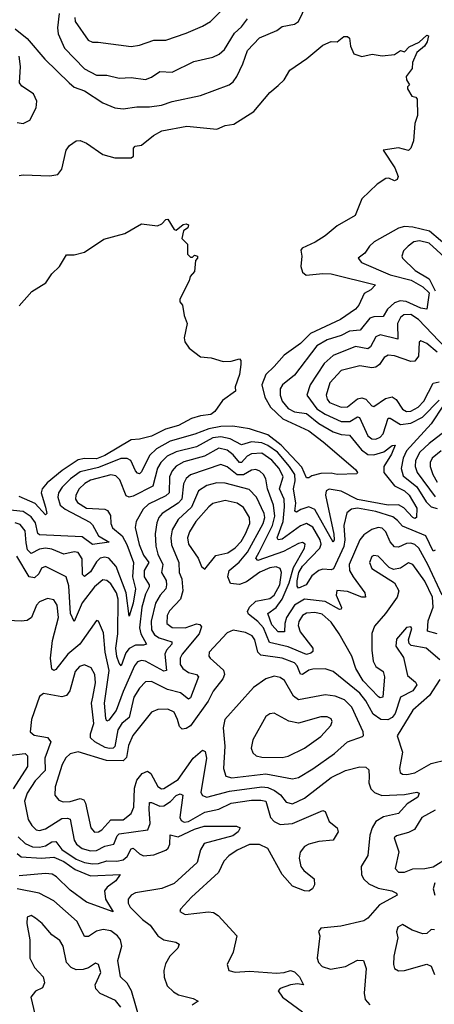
# Model space of a CAD drawing. Extents: x 1678759 to 1859541, y 384609 to 522867.
# Tile 256 of 256: x 1739248 to 1741281, y 499500 to 504324. Entities that reach past the tile are written whole.
import ezdxf

# ---------------------------------------------------------------- set-up
doc = ezdxf.new("R2010")
doc.units = 0

msp = doc.modelspace()

# ---------------------------------------------------------------- linework, layer by layer
at = {"layer": '0CON20XD'}
for points in [[(1739518.6, 504335), (1739520.7, 504315), (1739583.5, 504223.5), (1739605, 504213.6), (1739633.5, 504213.5), (1739795, 504193.2), (1739835, 504198.7), (1739905, 504224.6), (1739965, 504223.1), (1740065, 504258.8), (1740145, 504291.8), (1740182.9, 504315), (1740289.1, 504420.9)], [(1739225, 504278.9), (1739285, 504232.2), (1739370.5, 504130.5), (1739490, 504015), (1739515, 503993.3), (1739565, 503975.5), (1739655, 503916.4), (1739715, 503891.5), (1739755, 503886.7), (1739822.4, 503897.6), (1739885, 503896.7), (1739943.3, 503905), (1739995, 503923.9), (1740135, 503953.1), (1740275, 504005.4), (1740295, 504020), (1740312.1, 504045), (1740342.8, 504107.2), (1740365, 504172.5), (1740423.5, 504235), (1740508.1, 504271.9), (1740535, 504291.5), (1740595, 504302.5), (1740615.6, 504315), (1740653.8, 504396.2)], [(1739440.8, 504355), (1739433.5, 504285), (1739436.5, 504255), (1739466.9, 504185), (1739565, 504083.9), (1739625, 504052.5), (1739675, 504052.8), (1739735, 504037.2), (1739795, 504041.5), (1739865, 504030.8), (1739895, 504041.8), (1739935, 504070.9), (1739995, 504067.1), (1740101.1, 504118.9), (1740195, 504140.4), (1740225.7, 504155), (1740252, 504178), (1740301.5, 504258.5), (1740335, 504289.1), (1740365, 504328.2)], [(1739245, 503560), (1739265, 503564.2), (1739395, 503558.6), (1739435, 503566.2), (1739455, 503592.5), (1739476.2, 503685), (1739491.7, 503708.3), (1739525, 503731.2), (1739545, 503732), (1739575, 503719.2), (1739655, 503663.3), (1739715, 503646.9), (1739795, 503647.1), (1739805.7, 503655), (1739805.8, 503695), (1739813.8, 503705), (1739845, 503710), (1739903.5, 503756.5), (1739945, 503779.6), (1740067.8, 503802.2), (1740215, 503787.9), (1740255, 503805.4), (1740297.4, 503812.6), (1740396.4, 503873.6), (1740475, 503968), (1740515, 504001.2), (1740545, 504028.8), (1740572.7, 504077.3), (1740656.2, 504133.8), (1740735, 504200), (1740775, 504216.7), (1740805, 504216.2), (1740837.9, 504242.1), (1740855, 504242.5), (1740865, 504233.3), (1740870, 504195), (1740887, 504157), (1740925, 504144), (1740975.9, 504155.9), (1741025, 504147.5), (1741085, 504153.3), (1741115, 504172.5), (1741135, 504166.7), (1741158.2, 504191.8), (1741206.1, 504213.9), (1741245, 504248.8), (1741252.5, 504245), (1741245.4, 504215), (1741233.3, 504195), (1741195, 504164.2), (1741173.3, 504115), (1741172, 504085), (1741143.3, 504045), (1741145, 504030), (1741160, 504005), (1741150, 503995), (1741150, 503985), (1741170, 503950), (1741190, 503945), (1741196.2, 503935), (1741198.1, 503855), (1741186, 503815), (1741179.3, 503730.7), (1741166.1, 503693.9), (1741155, 503682.5), (1741105, 503695.7), (1741030, 503685), (1741088, 503598), (1741103.5, 503555), (1741099.1, 503540.9), (1741085.6, 503534.4), (1741057.5, 503547.5), (1741043.9, 503546.1), (1741001.2, 503518.8), (1740925, 503446.7), (1740893.3, 503365), (1740805, 503314.5), (1740745.2, 503264.8), (1740696.6, 503233.4), (1740632.9, 503205), (1740626.9, 503195), (1740631.4, 503165), (1740626.2, 503115), (1740635, 503087.5), (1740652.3, 503072.3), (1740735, 503081.1), (1740775, 503079.4), (1740993.3, 503025), (1740969.1, 503000.9), (1740937, 502983), (1740910.8, 502925), (1740894.2, 502905), (1740821.5, 502855), (1740673.2, 502786.8), (1740625, 502737.8), (1740545, 502680), (1740495, 502624.3), (1740454.8, 502585), (1740434.8, 502535), (1740449.6, 502475), (1740478.1, 502425), (1740537.7, 502367.7), (1740665, 502309.7), (1740735.8, 502255.8), (1740895, 502120), (1740904.3, 502105), (1740900.3, 502099.7), (1740805, 502095.8), (1740775, 502101.8), (1740725, 502100.6), (1740681.2, 502088.8), (1740665, 502078.6), (1740655, 502080), (1740631.1, 502131.1), (1740529.6, 502239.6), (1740465, 502289.9), (1740375, 502319.7), (1740292.9, 502332.9), (1740235, 502331.3), (1740175, 502319.9), (1740106, 502294)], [(1739235, 503820.6), (1739265, 503815.6), (1739297.9, 503832.1), (1739328.2, 503891.8), (1739332.2, 503925), (1739315, 503960.4), (1739258.9, 503998.9), (1739246.9, 504015), (1739252, 504095), (1739245.2, 504145)], [(1739245, 502922.9), (1739307.6, 502992.4), (1739375.8, 503035), (1739405, 503079.2), (1739442.5, 503115), (1739477.5, 503172.5), (1739515, 503171.4), (1739565, 503184.4), (1739661.1, 503248.9), (1739763.2, 503276.8), (1739845, 503323.8), (1739923.8, 503313.8), (1739945, 503323.3), (1739964.2, 503345.8), (1739975, 503346.2), (1740005, 503296.7), (1740015, 503292.5), (1740049.7, 503320.3), (1740065, 503324), (1740075, 503318.8), (1740072, 503305), (1740051.1, 503288.9)], [(1741365, 503197.1), (1741257.7, 503287.7), (1741175, 503307.2), (1741135, 503310.4), (1741105, 503302.5), (1740986.7, 503235), (1740962.5, 503215), (1740939.6, 503180.4), (1740907.5, 503155), (1740923.6, 503135), (1741064.2, 503074.2), (1741167.6, 503047.6)], [(1740051.1, 503288.9), (1740042.5, 503252.5), (1740070, 503225), (1740070, 503175), (1740085, 503160), (1740095, 503160), (1740105, 503170), (1740120, 503165), (1740120, 503155), (1740110, 503145), (1740105, 503090), (1740083.8, 503066.2), (1740078.8, 503045), (1740032.5, 502955), (1740032.5, 502942.5), (1740046.2, 502925), (1740053.8, 502875), (1740069.2, 502835), (1740054.2, 502765.8), (1740057.1, 502745), (1740079.4, 502715), (1740135, 502672.5), (1740186.7, 502666.7), (1740245, 502649.2), (1740285, 502651.2), (1740325, 502662.5), (1740332.5, 502655), (1740332.5, 502635), (1740326.2, 502585), (1740304.3, 502525), (1740306, 502504), (1740241.7, 502458.3), (1740204.3, 502405), (1740185, 502390), (1740135, 502383.9), (1740090.1, 502369.9), (1740026.5, 502335), (1739962.1, 502317.9), (1739895, 502284), (1739835, 502268.9), (1739795, 502266.1), (1739665, 502189), (1739625, 502172.2), (1739565, 502174.8), (1739535, 502167.2), (1739456.1, 502115), (1739382.8, 502055), (1739358.3, 502025), (1739352.5, 502005), (1739375.2, 501934.8), (1739380.6, 501905), (1739375, 501898.6), (1739324.2, 501954.2), (1739245, 501987.1)], [(1741331.2, 503161.2), (1741255, 503229), (1741208.8, 503241.2), (1741181.1, 503235), (1741152.1, 503215), (1741129.1, 503190.9), (1741121.2, 503165), (1741124.5, 503155), (1741186.9, 503095), (1741255.7, 503055), (1741285.1, 502995.1)], [(1741167.6, 503047.6), (1741225, 503015.1), (1741255.4, 502985), (1741244.5, 502905.5), (1741215, 502910.7), (1741142.7, 502942.7), (1741113.3, 502946.7), (1741085, 502937.3), (1741050.9, 502905), (1741030.1, 502869.9), (1740985, 502868.6), (1740965, 502861.1), (1740916.6, 502803.4), (1740865, 502798.1), (1740823.5, 502776.5), (1740755, 502755.6), (1740705, 502726.2), (1740595, 502582.2), (1740536.2, 502535), (1740525.8, 502515), (1740525.2, 502485), (1740534.4, 502455), (1740565, 502418.4), (1740595, 502402.4), (1740655, 502393.8), (1740715, 502345.8), (1740785.4, 502305.4), (1740825, 502292.3), (1740865, 502288.1), (1740923.6, 502216.4), (1740955, 502193), (1740985, 502191.8), (1741033.6, 502206.4), (1741075, 502237.9), (1741088.8, 502238.8), (1741071.6, 502195), (1741033.7, 502135), (1741033, 502105), (1741085, 502039.8), (1741135, 502014.8), (1741158, 501995), (1741195, 501931.4), (1741194.3, 501885), (1741185, 501880.4), (1741175, 501884.4), (1741131.5, 501931.5), (1741105, 501946.6), (1741055, 501945.8), (1740905, 501973.7), (1740825, 502013.2), (1740765, 502024.2), (1740750.6, 502015), (1740747.8, 501995), (1740787.5, 501802.5), (1740790.5, 501775), (1740785, 501764), (1740695, 501923.4), (1740665, 501937.1), (1740626.6, 501923.4), (1740605, 501911.6), (1740596.4, 501916.4), (1740601.6, 501955), (1740589.8, 502025), (1740599.1, 502065), (1740596.6, 502095), (1740571, 502135), (1740511.6, 502205), (1740465, 502238.1), (1740435, 502250.5), (1740385, 502254.9), (1740335, 502240.2), (1740280.3, 502270.3), (1740235, 502280.7), (1740195.5, 502274.5), (1740115, 502231), (1740015, 502206.6), (1739971.4, 502185), (1739940.7, 502155), (1739923.4, 502126.6), (1739901.1, 502038.9), (1739805, 501989.7), (1739785, 501983.8), (1739770.5, 501990.5), (1739738.8, 502068.8), (1739719.2, 502089.2), (1739695, 502094.8), (1739595, 502067.5), (1739567.7, 502052.3), (1739539.6, 502025), (1739523.1, 501995), (1739522, 501975), (1739531.2, 501958.8), (1739575, 501930.9), (1739665, 501925.7), (1739678.8, 501918.8), (1739693.2, 501895), (1739695.2, 501855), (1739702.9, 501835), (1739750, 501795), (1739773.2, 501753.2), (1739805.5, 501665), (1739801.5, 501595), (1739815.1, 501535), (1739805, 501465.7), (1739785, 501401.2), (1739769.9, 501515), (1739720.2, 501645), (1739685.3, 501685), (1739665, 501691.3), (1739642.4, 501685), (1739625, 501667.9), (1739595, 501619.3), (1739565, 501596.4), (1739555.9, 501605.9), (1739555, 501681.9), (1739535, 501713.1), (1739515, 501716.1), (1739465, 501705.2), (1739405, 501729.6), (1739375, 501735.2), (1739345, 501729.3), (1739305, 501709.3), (1739286.6, 501726.6), (1739279.4, 501760.6), (1739275, 501819.5), (1739250.3, 501850.3), (1739225, 501859.4)], [(1741337.8, 502715), (1741202.6, 502855), (1741165, 502879.4), (1741132.1, 502877.9), (1741115.2, 502864.8), (1741100.4, 502835), (1741102, 502758), (1741015, 502780.4), (1740995, 502769.7), (1740968.2, 502721.8), (1740955, 502711.1), (1740895, 502722.2), (1740785, 502679.3), (1740740.7, 502639.3), (1740672.5, 502535), (1740656.5, 502485), (1740705, 502418.1), (1740745, 502391.8), (1740825, 502356.1), (1740866, 502355), (1740905, 502378.9), (1740914.8, 502374.8), (1740954.8, 502285), (1740975, 502270.2), (1740995, 502268.8), (1741015, 502278.1), (1741029.6, 502295), (1741055, 502372.1), (1741065, 502372.2), (1741115, 502340), (1741165, 502347.4), (1741223.7, 502376.3), (1741305, 502459.1)], [(1741294.3, 502694.3), (1741245, 502738), (1741215, 502750), (1741206, 502744), (1741204.2, 502675), (1741185, 502650.6), (1741165, 502649.1), (1741085, 502677.2), (1741055, 502679.7), (1741035, 502668.5), (1741011.8, 502635), (1740995, 502621.8), (1740975, 502618.7), (1740915, 502627.7), (1740825, 502604.7), (1740768.4, 502545), (1740750.9, 502485), (1740754.8, 502465), (1740767.8, 502447.8), (1740825, 502425.2), (1740855, 502427), (1740904.4, 502465.6), (1740925, 502471.1), (1740945.1, 502465.1), (1740975, 502432.7), (1740985, 502429.2), (1741042.1, 502467.9), (1741075, 502475.9), (1741093.4, 502463.4), (1741125.4, 502415), (1741145, 502404.4), (1741165, 502405.7), (1741201.6, 502425), (1741229.8, 502455), (1741275, 502542.5), (1741305, 502549.4)], [(1741325.9, 502435), (1741265.6, 502344.4), (1741145, 502211.8), (1741127.4, 502175), (1741118.4, 502125), (1741129, 502089), (1741194.8, 502035), (1741241.5, 501961.5), (1741265, 501937.1), (1741295, 501929.3)], [(1740106, 502294), (1739985, 502258.4), (1739918.1, 502221.9), (1739885, 502189.3), (1739845, 502108.5), (1739835, 502099.6), (1739825, 502101.5), (1739815, 502113.6), (1739793.1, 502165), (1739775, 502173.8), (1739743.9, 502173.9), (1739635, 502130), (1739545, 502108.4), (1739497.3, 502075), (1739455.7, 502034.3), (1739438.6, 502005), (1739434.8, 501985), (1739446.1, 501945), (1739470.6, 501925), (1739592.2, 501862.2), (1739605, 501849.6), (1739634.9, 501794.9), (1739686.6, 501763.4), (1739605, 501752.1), (1739555, 501790.8), (1739345, 501800.7), (1739336.4, 501806.4), (1739325, 501858), (1739305, 501888.7), (1739265, 501914.5), (1739153.5, 501926.5)], [(1741355, 502324.7), (1741255, 502247.5), (1741209.8, 502205), (1741188.5, 502165), (1741187.8, 502135), (1741196.7, 502105), (1741285.5, 501985.5)], [(1741284.5, 501725.5), (1741275, 501720), (1741239.6, 501795), (1741125, 501842), (1741101, 501871), (1741077.7, 501887.7), (1740994.9, 501915.1), (1740905, 501930.6), (1740874.3, 501925.7), (1740852.3, 501907.7), (1740837.6, 501845), (1740841.7, 501775), (1740837.2, 501742.8), (1740786.1, 501633.9), (1740775, 501628.4), (1740735, 501631.3), (1740715, 501625.5), (1740681.1, 501598.9), (1740652.7, 501555), (1740615, 501538.9), (1740608.5, 501548.5), (1740608.3, 501575), (1740616.5, 501615), (1740635, 501645.7), (1740720.3, 501735), (1740725.7, 501755), (1740721.3, 501775), (1740685, 501837.3), (1740655, 501855.2), (1740625, 501844.1), (1740535, 501779), (1740514.8, 501774.8), (1740509.8, 501785), (1740539.6, 501865), (1740546.9, 501936.9), (1740544, 501975), (1740522, 502025), (1740540.6, 502085), (1740520.6, 502125), (1740485, 502166.3), (1740435, 502199.9), (1740385, 502197.1), (1740364, 502185), (1740335, 502155.2), (1740325, 502154.8), (1740295, 502191.3), (1740265.3, 502215), (1740225, 502224.5), (1740154.9, 502185.1), (1740052.7, 502157.3), (1740015, 502135.7), (1739995.9, 502114.1), (1739982.6, 502085), (1739980.9, 502005), (1739965, 501991.6), (1739879.2, 501950.8), (1739853.4, 501925), (1739819.6, 501865), (1739814.1, 501835.9), (1739833.3, 501753.3), (1739855, 501700.7), (1739881.2, 501665), (1739858.4, 501625), (1739857.5, 501595), (1739882.4, 501555), (1739882.9, 501545), (1739865, 501510), (1739846.9, 501445), (1739836.1, 501345), (1739842.3, 501315), (1739869.6, 501265), (1739855, 501258.9), (1739815, 501258.8), (1739785, 501243.3), (1739768.2, 501221.8), (1739745, 501158.1), (1739735, 501170.8), (1739725, 501203.6), (1739718.6, 501245), (1739728.7, 501315), (1739731.2, 501485), (1739723.3, 501515), (1739695, 501559.3), (1739675, 501576.5), (1739655, 501580), (1739615.1, 501544.9), (1739553.7, 501466.3), (1739515, 501375.8), (1739496.7, 501415), (1739489.5, 501549.5), (1739475.4, 501595), (1739375, 501645.4), (1739355, 501636.9), (1739341.6, 501608.4), (1739320, 501590), (1739294.1, 501594.1), (1739233.9, 501695)], [(1741315, 502212.4), (1741270.5, 502175), (1741261, 502155), (1741260.8, 502135), (1741273.3, 502095), (1741295, 502057.4)], [(1741319.8, 501505), (1741249.6, 501655), (1741205, 501734.1), (1741185, 501753.2), (1741165, 501759), (1741145, 501757.4), (1741105, 501739.5), (1741085, 501741.2), (1741064.8, 501765), (1741043.9, 501815), (1741025, 501832.5), (1741005, 501835.3), (1740974.3, 501825.7), (1740935, 501800.4), (1740915, 501776.2), (1740863.5, 501655), (1740865.8, 501625), (1740882.3, 501595), (1740940, 501515), (1740943.3, 501495), (1740925, 501494.7), (1740855, 501522.1), (1740802.7, 501527.3), (1740799.3, 501505), (1740825.4, 501444.6), (1740824.3, 501435.7), (1740816.2, 501433.8), (1740745, 501473.9), (1740643.8, 501485), (1740595, 501455.2), (1740556.6, 501395), (1740547.2, 501365), (1740546.4, 501325), (1740515, 501324.8), (1740485, 501359.3), (1740464.2, 501415), (1740505.6, 501444.4), (1740535.2, 501484.8), (1740569, 501565), (1740589.8, 501640.2), (1740644.7, 501735), (1740647.3, 501755), (1740635, 501762.7), (1740615, 501757.9), (1740542.1, 501717.9), (1740415, 501674), (1740406.6, 501685), (1740421.7, 501715), (1740488.2, 501845), (1740499, 501891), (1740493.1, 501945), (1740463.6, 502025), (1740454.8, 502074.8), (1740443.9, 502095), (1740425, 502112.2), (1740405, 502120.3), (1740385, 502116.1), (1740345, 502094.3), (1740315, 502093.3), (1740265, 502132.9), (1740235, 502144.3), (1740085, 502093.8), (1740064.6, 502075.4), (1740050.7, 502049.3), (1740043.3, 501975), (1740024.6, 501955.4), (1739946, 501904), (1739930.5, 501885), (1739920.8, 501859.2), (1739912.7, 501805), (1739915.6, 501745), (1739924.9, 501704.9), (1739949.5, 501655), (1739943, 501615), (1739966, 501576), (1739967.8, 501555), (1739963.8, 501535), (1739936.3, 501503.7), (1739914.1, 501465), (1739893, 501377), (1739894.5, 501335), (1739909.4, 501309.4), (1739932.3, 501295), (1739994.7, 501275), (1739994.7, 501265), (1739967.8, 501235), (1739959.8, 501215), (1739968.2, 501135), (1739955, 501131.4), (1739865, 501181), (1739845, 501184.8), (1739825, 501177.8), (1739811.3, 501158.7), (1739755, 501032.7), (1739721.3, 500938.6), (1739685, 500892.1), (1739675, 500887.5), (1739670.7, 500900.7), (1739663.7, 500975), (1739686.6, 501135), (1739666.4, 501225), (1739659.1, 501319.1), (1739635, 501376.7), (1739625, 501380), (1739542.6, 501265), (1739484.3, 501215), (1739425, 501140.5), (1739415, 501134.5), (1739405, 501142.5), (1739399.2, 501195), (1739408.2, 501281.8), (1739438.7, 501395), (1739432.5, 501455), (1739415, 501480.9), (1739385, 501488), (1739345, 501471.5), (1739330, 501455), (1739305.2, 501395), (1739285, 501381), (1739255, 501376.6), (1739155, 501381.6)], [(1741295, 501314.8), (1741247.2, 501327.2), (1741251.4, 501378.6), (1741276.1, 501445), (1741271.8, 501495), (1741235, 501572.5), (1741175, 501655.4), (1741155, 501662.1), (1741115, 501636.8), (1741080.8, 501630.8), (1741060.2, 501640.2), (1741005, 501696.2), (1740985, 501699.1), (1740975, 501694.4), (1740963.9, 501665), (1740975.3, 501635.3), (1741085, 501565.6), (1741106.9, 501525), (1741098.8, 501495), (1741042.3, 501415), (1740988.2, 501351.8), (1740973.9, 501316.1), (1740974, 501235), (1740980.9, 501180.9), (1740995, 501155.3), (1741029.9, 501129.9), (1741037.3, 501105), (1741027.9, 501005), (1741015, 501001.5), (1741006.9, 501006.9), (1740932.6, 501085), (1740895.7, 501145), (1740876.8, 501205), (1740815, 501315.4), (1740775, 501372.8), (1740730.6, 501410.6), (1740695, 501419.2), (1740655, 501416.1), (1740634.2, 501405), (1740616.1, 501375), (1740614, 501355), (1740623.7, 501325), (1740685.2, 501245), (1740685, 501228.6), (1740675, 501219.7), (1740655, 501213.2), (1740565, 501251.4), (1740472.6, 501272.6), (1740442.7, 501345), (1740415.6, 501375.6), (1740370.5, 501410.5), (1740364.8, 501425), (1740374.3, 501445), (1740405.7, 501474.3), (1740475, 501487.6), (1740495, 501504), (1740523.1, 501555), (1740532.2, 501615), (1740525, 501635.3), (1740505, 501643.7), (1740475, 501638.6), (1740425, 501617.7), (1740360.8, 501569.2), (1740325, 501556.5), (1740282.3, 501562.3), (1740268.3, 501595), (1740274.5, 501625.5), (1740324.4, 501665.6), (1740365.3, 501714.7), (1740442.4, 501855), (1740449.2, 501885), (1740446.7, 501905), (1740409.4, 501985), (1740372.5, 502022.5), (1740255, 502053.2), (1740215, 502055.2), (1740165, 502042.1), (1740124.2, 502015), (1740090.2, 501935), (1740024.2, 501875), (1739996.1, 501825), (1739988.9, 501785), (1739991.7, 501751.7), (1740027.8, 501665), (1740030.7, 501615), (1740042.3, 501585), (1740047.4, 501525), (1740035.9, 501485), (1739982.5, 501427.5), (1739970.5, 501405), (1739970, 501365), (1739995, 501345.8), (1740060, 501345), (1740115, 501363.3), (1740131.1, 501361.1), (1740140, 501350), (1740127.9, 501315), (1740045, 501216), (1740034.3, 501195), (1740035.3, 501165), (1740047.5, 501145), (1740075, 501125.7), (1740114.2, 501115), (1740125.3, 501105), (1740085, 501001.9), (1740075, 500995.5), (1740036.2, 501026.2), (1739972.5, 501042.5), (1739895, 501080.9), (1739865, 501079.6), (1739835, 501049.3), (1739808.3, 501005), (1739784.8, 500905), (1739749.1, 500875), (1739729.6, 500845), (1739715, 500762.3), (1739706.1, 500753.9), (1739687.5, 500752.5), (1739667.2, 500757.2), (1739615.8, 500785.8), (1739595.2, 500805), (1739594.8, 500825), (1739610.7, 500875), (1739600, 500975), (1739606, 501005)], [(1740155, 501632.5), (1740210.5, 501699.5), (1740268, 501712), (1740305, 501736.2), (1740333.4, 501766.6), (1740355.5, 501805), (1740377, 501855), (1740375.2, 501885), (1740345, 501934.6), (1740315, 501955.7), (1740255, 501968.6), (1740195, 501953.1), (1740175, 501937.8), (1740111.9, 501865), (1740079.8, 501815), (1740070.5, 501785), (1740075.3, 501755), (1740122.5, 501685), (1740138.6, 501645), (1740155, 501632.5)], [(1741307.8, 501187.8), (1741241.4, 501245), (1741167.9, 501257.9), (1741158.2, 501268.2), (1741154.4, 501285), (1741171.1, 501341.1), (1741165, 501349.4), (1741145, 501346.4), (1741095, 501288.8), (1741092.9, 501255), (1741129.1, 501199.1), (1741150.1, 501110.1), (1741188.4, 501078.4), (1741195.8, 501065), (1741175, 501035.8), (1741114.7, 501005), (1741089.7, 500925), (1741074.9, 500905.1), (1741053.6, 500893.6), (1741017.9, 500895), (1740981.5, 500921.5), (1740945, 500986.8), (1740915, 501024.3), (1740785, 501130.4), (1740745, 501142.8), (1740685, 501142.5), (1740665, 501137.2), (1740635, 501115.3), (1740625, 501116.9), (1740608.1, 501158.1), (1740595, 501172.2), (1740535, 501196.2), (1740430.9, 501210.9), (1740415.5, 501225.5), (1740400.8, 501285), (1740388.5, 501305), (1740355, 501322.2), (1740295, 501333.3), (1740265, 501320), (1740176.2, 501225), (1740175.5, 501205.5), (1740181.9, 501195), (1740247.6, 501137.6), (1740251.6, 501115), (1740244.1, 501095), (1740196, 501034), (1740171.4, 500985), (1740085.4, 500864.6), (1740065, 500850.4), (1740045, 500847.7), (1740031.1, 500861.1), (1740021.3, 500895), (1740005, 500931.2), (1739975, 500945.9), (1739925, 500944.6), (1739895, 500931.8), (1739803.3, 500816.7), (1739781.6, 500768.4), (1739771, 500709), (1739755, 500693.1), (1739673.8, 500693.8), (1739535, 500736.2), (1739495, 500726.7), (1739475, 500706.9), (1739456.7, 500675), (1739421.8, 500565), (1739420.6, 500525), (1739440.5, 500500.5), (1739461.2, 500491.2), (1739495, 500493.9), (1739545, 500508.7), (1739561.9, 500501.9), (1739570.4, 500485), (1739596.6, 500365), (1739615, 500342.5), (1739635, 500344.1), (1739651.5, 500355), (1739695, 500403.7), (1739755, 500404), (1739794.7, 500435), (1739807.5, 500465), (1739810.8, 500559.2), (1739821.6, 500598.4)], [(1739606, 501005), (1739620, 501075), (1739616.2, 501115), (1739598, 501148), (1739565, 501163.2), (1739541.1, 501155), (1739519.3, 501130.7), (1739493.9, 501036.1), (1739476.9, 501013.1), (1739455, 501006.9), (1739365, 501022.1), (1739345, 501007.5), (1739305.9, 500895), (1739300, 500835), (1739318.3, 500818.3), (1739385, 500806.9), (1739401.1, 500785), (1739370.9, 500705), (1739373.3, 500645), (1739324.3, 500595), (1739284.8, 500535), (1739270.9, 500495), (1739289.2, 500405), (1739306.8, 500375), (1739329.2, 500355), (1739345, 500351.9), (1739375, 500360), (1739455, 500409.5), (1739482.4, 500412.4), (1739495, 500406.2), (1739514.4, 500304.4), (1739527.1, 500285), (1739555, 500263.3), (1739595, 500250.9), (1739625, 500253.3), (1739665, 500274), (1739710, 500285), (1739725.2, 500324.8), (1739735, 500335.7), (1739876.2, 500353.8), (1739888.4, 500385), (1739882, 500455), (1739885, 500488.1), (1739895, 500489.1), (1739935, 500470.3), (1739955, 500472.9), (1739987, 500493), (1740015, 500523.3), (1740035, 500530.6), (1740048.2, 500525), (1740033.3, 500415), (1740040.1, 500400.1), (1740055, 500391.9), (1740075, 500395.6), (1740155, 500441.1), (1740225, 500455.6), (1740285.6, 500485), (1740385, 500499.8), (1740430.4, 500500.4), (1740454.4, 500494.4), (1740477.7, 500415), (1740495.4, 500395), (1740525, 500381.3), (1740585, 500386.3), (1740735, 500450), (1740746, 500445), (1740766, 500395), (1740804, 500365), (1740809.4, 500345), (1740785, 500304.3), (1740715, 500298), (1740665.8, 500285), (1740645, 500272.1), (1740623.8, 500245), (1740618.2, 500215), (1740626.2, 500175), (1740641.5, 500155), (1740691.9, 500115), (1740694.2, 500085.8), (1740683.8, 500065), (1740665.4, 500054.6), (1740645, 500055.6), (1740585, 500078.9), (1740535, 500136.1), (1740465, 500262.8), (1740423.4, 500283.4), (1740375, 500283), (1740314.3, 500255.7), (1740272.8, 500227.2), (1740248.4, 500201.6), (1740222.9, 500145), (1740090, 500025), (1740036.7, 499965), (1740033.6, 499953.6), (1740060, 499940), (1740173.3, 499953.3), (1740198.7, 499948.7), (1740221.9, 499935), (1740312.2, 499835), (1740294.6, 499755), (1740265.6, 499695), (1740274, 499665), (1740305, 499657.5), (1740375, 499661.6), (1740507.1, 499652.9), (1740545, 499654.7), (1740575, 499664.6), (1740595, 499659.5), (1740619.4, 499635), (1740640, 499595), (1740609.4, 499599.4), (1740575, 499595.4), (1740525, 499576.5), (1740515.8, 499565), (1740536.9, 499535), (1740635, 499462.9)], [(1740585, 500604.8), (1740615, 500610.6), (1740685.8, 500654.2), (1740790.8, 500729.2), (1740855, 500786.4), (1740928.3, 500811.7), (1740933.8, 500816.2), (1740932.5, 500835), (1740876.8, 500955), (1740841.2, 500991.2), (1740795, 501009.1), (1740745, 501015.3), (1740615, 500991), (1740590.3, 501010.3), (1740546.1, 501086.1), (1740525, 501100.8), (1740495, 501108.2), (1740455.3, 501094.7), (1740395, 501052.2), (1740253.5, 500895), (1740245.4, 500855), (1740253.3, 500765), (1740246.9, 500655), (1740258.1, 500618.1), (1740288.6, 500608.6), (1740455, 500629.7), (1740585, 500604.8)], [(1741308.5, 501091.5), (1741257, 501013), (1741175, 500940.8), (1741098.1, 500815), (1741125.5, 500735), (1741110, 500655), (1741114.2, 500635), (1741125, 500628.1), (1741145.5, 500625.5), (1741185, 500633.7), (1741265, 500680.2), (1741345, 500698.5)], [(1740535, 500709.7), (1740565, 500714.7), (1740645, 500755.4), (1740725, 500812.1), (1740773.1, 500865), (1740779.6, 500885), (1740775, 500898.9), (1740755, 500908.8), (1740725, 500908), (1740615, 500876.8), (1740567.5, 500887.5), (1740495, 500925.5), (1740475, 500923.3), (1740455, 500909.4), (1740390.4, 500795), (1740382.7, 500755), (1740391.1, 500731.1), (1740407.2, 500717.2), (1740435, 500710.5), (1740535, 500709.7)], [(1739821.6, 500598.4), (1739848.7, 500631.3), (1739875, 500642.5), (1739891, 500631), (1739925, 500566.2), (1739944, 500555), (1739955, 500556.9), (1740025, 500601.1), (1740098, 500705), (1740145, 500744.5), (1740157.7, 500737.7), (1740163.7, 500705), (1740136.9, 500536.9), (1740145, 500522.1), (1740165, 500515.3), (1740275.9, 500544.1), (1740435, 500565.5), (1740465, 500561.2), (1740497.7, 500547.7), (1740526.4, 500526.4), (1740555, 500490), (1740585, 500482.7), (1740645, 500509.8), (1740775, 500610.3), (1740845, 500645.9), (1740915, 500662.5), (1740945, 500661.5), (1740959.2, 500649.2), (1740961.1, 500615), (1740960.3, 500585), (1740970.4, 500555), (1740987.8, 500537.8), (1741023.3, 500523.3), (1741135, 500527.5), (1741195, 500539.1), (1741207.1, 500535), (1741200.6, 500515), (1741148.5, 500481.5), (1741105.8, 500434.2), (1741031.6, 500418.4), (1740994.1, 500395), (1740976.2, 500365), (1740965, 500328), (1740955, 500228.8), (1740921.5, 500175), (1740923.6, 500135), (1740934.5, 500115), (1740959.8, 500089.8), (1741005, 500068.8), (1741072, 500055), (1741096, 500045), (1741098.8, 500035), (1741012.3, 499987.7), (1740955, 499921.2), (1740935, 499908.9), (1740822.8, 499882.8), (1740725, 499872.5), (1740713.8, 499856.2), (1740718.8, 499835), (1740706.8, 499725), (1740712.9, 499705), (1740731.1, 499685), (1740772.4, 499672.4), (1740845, 499684.7), (1740905, 499716.4), (1740933.5, 499713.5), (1740946.4, 499675), (1740937.3, 499555), (1740942.4, 499522.4), (1740965, 499496.9)], [(1739205, 500720.4), (1739275, 500728.2), (1739286.6, 500716.6), (1739285.7, 500665), (1739216, 500555)], [(1741285, 500450.6), (1741220.4, 500415), (1741184.5, 500355.5), (1741155, 500340.7), (1741096.2, 500325), (1741084.4, 500315), (1741107.3, 500247.3), (1741089.4, 500165), (1741105, 500146.9), (1741135, 500147.7), (1741176.2, 500163.8), (1741235, 500164.8), (1741275, 500172.7), (1741349.4, 500219.4)], [(1739240.1, 500320.1), (1739275, 500287.7), (1739311.4, 500271.4), (1739345, 500269.4), (1739375, 500276.3), (1739405, 500296.3), (1739425, 500296.8), (1739455, 500257.6), (1739525, 500210.5), (1739565, 500193.9), (1739605, 500187.4), (1739635, 500189.9), (1739675, 500202.7), (1739725, 500201.3), (1739755, 500207.8), (1739775, 500223.2), (1739795, 500261.5), (1739805, 500264.5), (1739835, 500236.5), (1739855, 500226.7), (1739905, 500231.5), (1739964.5, 500255.5), (1739975.9, 500265), (1739983.4, 500285), (1739985, 500330.8), (1740025, 500320), (1740105, 500358.4), (1740152.7, 500372.7), (1740311.7, 500371.7), (1740328.8, 500365), (1740320, 500345), (1740292.9, 500325), (1740152.5, 500287.5), (1740134, 500256), (1740118.4, 500195), (1740005, 500091.8), (1739945, 500066.5), (1739815, 500046.5), (1739795, 500034.5), (1739780, 500015), (1739779.1, 499995), (1739790.3, 499975), (1739849.5, 499915), (1739888.2, 499888.2), (1739924.9, 499834.9), (1739955, 499815.7), (1740013.8, 499803.8), (1740029.2, 499795), (1740022.7, 499775), (1739984.6, 499735), (1739962.2, 499697.8), (1739955.3, 499665), (1739956.9, 499633.1), (1739970.6, 499590.6), (1740001.5, 499561.5), (1740026, 499546), (1740098.2, 499528.2), (1740123.3, 499515), (1740093.8, 499495)], [(1739235, 500238), (1739255, 500222.6), (1739355, 500216.2), (1739415, 500221), (1739465, 500198.8), (1739519.8, 500159.8), (1739595, 500129), (1739740, 500135), (1739720, 500105), (1739676.2, 500073.8), (1739663.2, 500055), (1739668.4, 500015), (1739706.8, 499953.2), (1739575, 500000.9), (1739495, 500059.6), (1739428.7, 500125), (1739406.7, 500136.7), (1739375, 500140.6), (1739245, 500128.9)], [(1739839.3, 499419.3), (1739795.5, 499565.5), (1739775, 499603.6), (1739742.9, 499635), (1739729.7, 499715), (1739748.6, 499785), (1739742.3, 499815), (1739727.3, 499835), (1739695, 499859.7), (1739656.6, 499866.6), (1739625, 499857.8), (1739585, 499831.5), (1739565, 499831.4), (1739530.4, 499905), (1739415, 500006), (1739343.6, 500043.6), (1739235, 500065.2)], [(1741283.5, 500095), (1741274.6, 500065), (1741282.8, 500035)], [(1739743.4, 499485), (1739718.2, 499518.2), (1739643.1, 499553.1), (1739620.9, 499575), (1739617.5, 499595), (1739645.3, 499655), (1739635, 499694), (1739619.5, 499700.5), (1739585, 499677.9), (1739559.1, 499670.9), (1739525, 499669.3), (1739500.6, 499680.6), (1739477.7, 499705), (1739460.7, 499785), (1739445, 499812.5), (1739405, 499840), (1739357.8, 499895), (1739325, 499921.9), (1739305, 499934), (1739285, 499926.7), (1739282.5, 499895), (1739297.5, 499815), (1739298.2, 499725), (1739319.9, 499679.9), (1739362.5, 499635), (1739370, 499605), (1739360, 499580), (1739325, 499564.2), (1739303.1, 499535), (1739333.1, 499403.1)], [(1741281.2, 499865), (1741265, 499865.6), (1741245, 499847.1), (1741225, 499845.5), (1741172.7, 499862.7), (1741125, 499891.4), (1741102.1, 499877.9), (1741095.8, 499855), (1741101.9, 499825), (1741082.5, 499735), (1741080.4, 499695), (1741085.7, 499675), (1741105, 499663.3), (1741135, 499664.5), (1741245, 499696.9), (1741265, 499686), (1741282.5, 499645)]]:
    msp.add_lwpolyline(points, dxfattribs=at)

doc.saveas('drawing.dxf')
